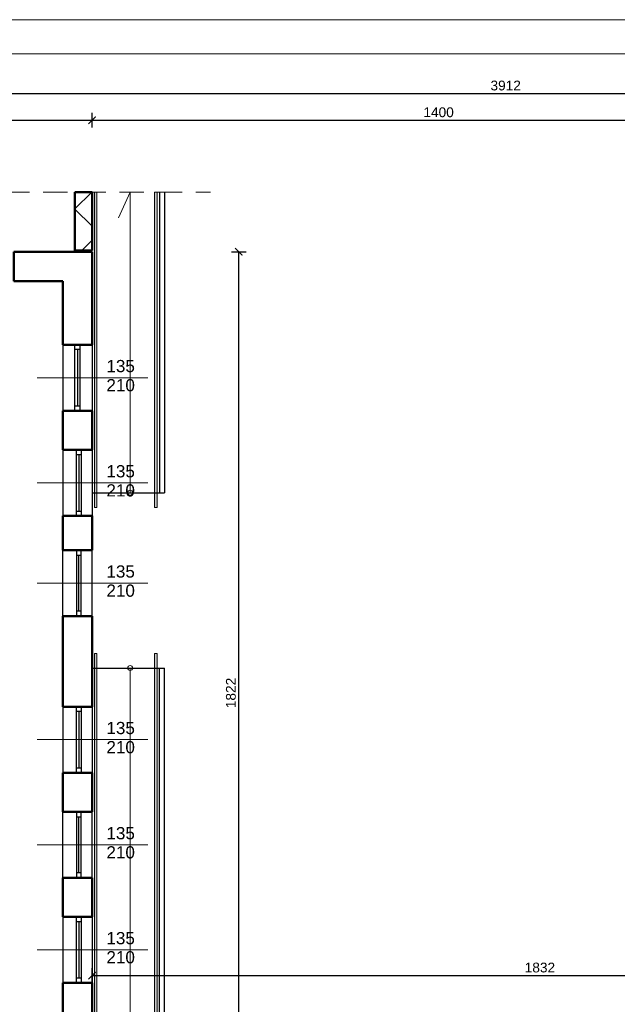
# Model space of a CAD drawing. Header units: millimetres. Extents: x -29624 to 9939, y -6894 to 6495.
# Tile 73 of 243: x -14863 to -13641, y 4314 to 6327. Entities that reach past the tile are written whole.
import ezdxf

# ---------------------------------------------------------------- set-up
doc = ezdxf.new("R2010")
doc.units = ezdxf.units.MM
doc.header["$MEASUREMENT"] = 0
doc.linetypes.add('Przerywana długa', pattern=[780, 500, -280])
for name, color, linetype in [('2D - Ogólne', 7, 'Continuous'), ('Drzwi Archicad', 7, 'Continuous'), ('Konstrukcja - Ściany zew', 7, 'Continuous'), ('Okna Archicada', 7, 'Continuous'), ('Opisy - Teksty', 7, 'Continuous')]:
    doc.layers.add(name, color=color, linetype=linetype)
for name, color, linetype, lineweight in [('A_cienkie', 130, 'Continuous', 9), ('A_opisy', 81, 'Continuous', 13), ('A_wymiary', 253, 'Continuous', 9)]:
    doc.layers.add(name, color=color, linetype=linetype, lineweight=lineweight)
doc.styles.get("Standard").update_dxf_attribs({"font": 'arial.ttf'})
doc.styles.add('STYL_AUTOMATYCZNY_1', font='arial.ttf')
doc.dimstyles.new('1do100', dxfattribs={"dimtxt": 20, "dimasz": 15, "dimexe": 15, "dimexo": 0.625, "dimgap": 6, "dimtad": 1, "dimtxsty": 'Standard', "dimblk": 'ARCHTICK', "dimcen": 2.5, "dimadec": 0, "dimazin": 0, "dimtfac": 1, "dimtmove": 0, "dimatfit": 3, "dimldrblk": 'OBLIQUE', "dimfxl": 15, "dimfxlon": 1, "dimarcsym": 0})

# ---------------------------------------------------------------- blocks, each defined once
blk = doc.blocks.new('Prosty otwór drzwiowy_2')
at = {"layer": 'Drzwi Archicad', "color": 7, "linetype": 'Continuous', "lineweight": 50}
for p, q in [((-750, 0), (-750, -600)), ((750, 0), (750, -600))]:
    blk.add_line(p, q, dxfattribs=at)
blk = doc.blocks.new('Prosty otwór drzwiowy_3')
at = {"layer": 'Drzwi Archicad', "color": 7, "linetype": 'Continuous', "lineweight": 50}
for p, q in [((-900, 0), (-900, -600)), ((900, 0), (900, -600))]:
    blk.add_line(p, q, dxfattribs=at)
blk = doc.blocks.new('Ściana_10_1', base_point=(-7572, 24720))
at = {"layer": 'Konstrukcja - Ściany zew', "color": 7, "linetype": 'Continuous', "lineweight": 50}
for p, q in [((-15452, 24720), (-15452, 25320)), ((-13652, 24720), (-13652, 25320)), ((-10072, 24720), (-10072, 25320)), ((-8572, 24720), (-8572, 25320))]:
    blk.add_line(p, q, dxfattribs=at)
at = {"layer": 'Konstrukcja - Ściany zew', "color": 7, "linetype": 'Continuous', "lineweight": 50, "flags": 128}
for points in [[(-15452, 25320), (-17472, 25320)], [(-10072, 25320), (-13652, 25320)], [(-7572, 25320), (-8572, 25320)], [(-17472, 24720), (-15452, 24720)], [(-13652, 24720), (-11552, 24720)], [(-11072, 24720), (-10072, 24720)], [(-8572, 24720), (-7572, 24720)]]:
    blk.add_lwpolyline(points, dxfattribs=at)
at = {"layer": 'Drzwi Archicad', "color": 21, "linetype": 'Continuous', "lineweight": 13, "true_color": 0xff9955, "zscale": 1000, "rotation": 180}
for name, p in [('Prosty otwór drzwiowy_3', (-14552, 24720)), ('Prosty otwór drzwiowy_2', (-9322, 24720))]:
    blk.add_blockref(name, p, dxfattribs=at)
blk = doc.blocks.new('Ściana_75_1', base_point=(-7322, 26540))
at = {"layer": 'Konstrukcja - Ściany zew', "color": 7, "linetype": 'Continuous', "lineweight": 50, "flags": 128}
for points in [[(-7322, 26540), (-7322, 25343)], [(-6972, 26540), (-7322, 26540)], [(-6972, 25343), (-6972, 26540)], [(-7322, 25343), (-6972, 25343)]]:
    blk.add_lwpolyline(points, dxfattribs=at)
blk = doc.blocks.new('_ArchTick')
at = {"color": 0, "linetype": 'ByBlock', "const_width": 0.15}
blk.add_lwpolyline([(-0.5, -0.5), (0.5, 0.5)], dxfattribs=at)
blk = doc.blocks.new('*D708')
at = {"layer": 'A_wymiary', "color": 0, "lineweight": -2, "transparency": 16777216}
for p, q in [((-15825.1, 6160.8), (-15825.1, 6190.8)), ((-11913.1, 6160.8), (-11913.1, 6190.8)), ((-15825.1, 6175.8), (-11913.1, 6175.8))]:
    blk.add_line(p, q, dxfattribs=at)
at = {"layer": 'Defpoints', "color": 0, "transparency": 16777216}
for p in [(-11913.1, 6175.8), (-15825.1, 5852.3), (-11913.1, 5597.3)]:
    blk.add_point(p, dxfattribs=at)
at = {"layer": 'A_wymiary', "color": 0, "lineweight": -2, "transparency": 16777216, "xscale": 15, "yscale": 15, "zscale": 15, "rotation": 180}
blk.add_blockref('_ArchTick', (-15825.1, 6175.8), dxfattribs=at)
at = {"layer": 'A_wymiary', "color": 0, "lineweight": -2, "transparency": 16777216, "xscale": 15, "yscale": 15, "zscale": 15}
blk.add_blockref('_ArchTick', (-11913.1, 6175.8), dxfattribs=at)
at = {"layer": 'A_wymiary', "color": 0, "transparency": 16777216, "insert": (-13869.1, 6192.1), "char_height": 20, "attachment_point": 5}
blk.add_mtext('3912', dxfattribs=at)
blk = doc.blocks.new('_Oblique')
at = {"color": 0, "linetype": 'ByBlock', "lineweight": -2}
blk.add_line((-0.5, -0.5), (0.5, 0.5), dxfattribs=at)
blk = doc.blocks.new('*D731')
at = {"layer": 'A_wymiary', "color": 0, "lineweight": -2, "transparency": 16777216}
for p, q in [((-14429.9, 5852.3), (-14399.9, 5852.3)), ((-14414.9, 4030.3), (-14414.9, 5852.3)), ((-14429.9, 4030.3), (-14399.9, 4030.3))]:
    blk.add_line(p, q, dxfattribs=at)
at = {"layer": 'Defpoints', "color": 0, "transparency": 16777216}
for p in [(-14715.1, 5852.3), (-14414.9, 5852.3), (-14715.1, 4030.3)]:
    blk.add_point(p, dxfattribs=at)
at = {"layer": 'A_wymiary', "color": 0, "lineweight": -2, "transparency": 16777216, "xscale": 15, "yscale": 15, "zscale": 15}
for p, rotation in [((-14414.9, 5852.3), 90), ((-14414.9, 4030.3), 270)]:
    blk.add_blockref('_ArchTick', p, dxfattribs=dict(at, rotation=rotation))
at = {"layer": 'A_wymiary', "color": 0, "transparency": 16777216, "insert": (-14431.1, 4950.3), "char_height": 20, "attachment_point": 5, "rotation": 90}
blk.add_mtext('1822', dxfattribs=at)
blk = doc.blocks.new('*D1113')
at = {"layer": 'A_wymiary', "color": 0, "lineweight": -2, "transparency": 16777216}
for p, q in [((-14715.1, 4358.4), (-14715.1, 4387.7)), ((-14715.1, 4372.7), (-12883.1, 4372.7)), ((-12883.1, 4357.7), (-12883.1, 4387.7))]:
    blk.add_line(p, q, dxfattribs=at)
at = {"layer": 'Defpoints', "color": 0, "transparency": 16777216}
for p in [(-12883.1, 4372.7), (-14715.1, 4357.7), (-12883.1, 4324.3)]:
    blk.add_point(p, dxfattribs=at)
at = {"layer": 'A_wymiary', "color": 0, "lineweight": -2, "transparency": 16777216, "xscale": 15, "yscale": 15, "zscale": 15, "rotation": 180}
blk.add_blockref('_ArchTick', (-14715.1, 4372.7), dxfattribs=at)
at = {"layer": 'A_wymiary', "color": 0, "lineweight": -2, "transparency": 16777216, "xscale": 15, "yscale": 15, "zscale": 15}
blk.add_blockref('_ArchTick', (-12883.1, 4372.7), dxfattribs=at)
at = {"layer": 'A_wymiary', "color": 0, "transparency": 16777216, "insert": (-13799.1, 4388.9), "char_height": 20, "attachment_point": 5}
blk.add_mtext('1832', dxfattribs=at)
blk = doc.blocks.new('Wypełnienie_144_1', base_point=(0, 0))
at = {"layer": '2D - Ogólne', "linetype": 'Continuous', "lineweight": 0, "true_color": 0x000000}
h = blk.add_hatch(dxfattribs=at)
h.set_pattern_fill('BLOCZKI_BETONOWE_0001', color=18, style=0, pattern_type=2)
h.set_pattern_definition([(45, (0, 0), (-494.975, 494.975), []), (135, (0, 0), (494.975, 494.975), [])])
h.paths.add_polyline_path([(-7322, 25343), (-6972, 25343), (-6972, 26540), (-7322, 26540)])
at = {"layer": '2D - Ogólne', "color": 7, "linetype": 'Continuous', "lineweight": 25, "flags": 128}
blk.add_lwpolyline([(-7322, 25343), (-7322, 26540), (-6972, 26540), (-6972, 25343)], close=True, dxfattribs=at)
blk = doc.blocks.new('*D1182')
at = {"layer": 'A_wymiary', "color": 0, "lineweight": -2, "transparency": 16777216}
for p, q in [((-15825.1, 6106.2), (-15825.1, 6136.2)), ((-15825.1, 6121.2), (-14715.1, 6121.2)), ((-14715.1, 6106.2), (-14715.1, 6136.2))]:
    blk.add_line(p, q, dxfattribs=at)
at = {"layer": 'Defpoints', "color": 0, "transparency": 16777216}
for p in [(-14715.1, 6121.2), (-15825.1, 5852.3), (-14715.1, 5852.3)]:
    blk.add_point(p, dxfattribs=at)
at = {"layer": 'A_wymiary', "color": 0, "lineweight": -2, "transparency": 16777216, "xscale": 15, "yscale": 15, "zscale": 15, "rotation": 180}
blk.add_blockref('_ArchTick', (-15825.1, 6121.2), dxfattribs=at)
at = {"layer": 'A_wymiary', "color": 0, "lineweight": -2, "transparency": 16777216, "xscale": 15, "yscale": 15, "zscale": 15}
blk.add_blockref('_ArchTick', (-14715.1, 6121.2), dxfattribs=at)
at = {"layer": 'A_wymiary', "color": 0, "transparency": 16777216, "insert": (-15270.1, 6137.4), "char_height": 20, "attachment_point": 5}
blk.add_mtext('1110', dxfattribs=at)
blk = doc.blocks.new('*D1183')
at = {"layer": 'A_wymiary', "color": 0, "lineweight": -2, "transparency": 16777216}
for p, q in [((-14715.1, 6106.2), (-14715.1, 6136.2)), ((-14715.1, 6121.2), (-13315.1, 6121.2)), ((-13315.1, 6106.2), (-13315.1, 6136.2))]:
    blk.add_line(p, q, dxfattribs=at)
at = {"layer": 'Defpoints', "color": 0, "transparency": 16777216}
for p in [(-13315.1, 6121.2), (-14715.1, 5852.3), (-13315.1, 5615.3)]:
    blk.add_point(p, dxfattribs=at)
at = {"layer": 'A_wymiary', "color": 0, "lineweight": -2, "transparency": 16777216, "xscale": 15, "yscale": 15, "zscale": 15, "rotation": 180}
blk.add_blockref('_ArchTick', (-14715.1, 6121.2), dxfattribs=at)
at = {"layer": 'A_wymiary', "color": 0, "lineweight": -2, "transparency": 16777216, "xscale": 15, "yscale": 15, "zscale": 15}
blk.add_blockref('_ArchTick', (-13315.1, 6121.2), dxfattribs=at)
at = {"layer": 'A_wymiary', "color": 0, "transparency": 16777216, "insert": (-14006.3, 6137.4), "char_height": 20, "attachment_point": 5}
blk.add_mtext('1400', dxfattribs=at)

msp = doc.modelspace()

# ---------------------------------------------------------------- hatches: boundary and pattern name
at = {"layer": 'A_cienkie', "true_color": 0xffffff}
h = msp.add_hatch(color=7, dxfattribs=at)
h.dxf.hatch_style = 1
h.paths.add_polyline_path([(-14705.063, 5974.358), (-14705.063, 5329.823), (-14710.063, 5329.823), (-14710.063, 5974.358)])
h = msp.add_hatch(color=7, dxfattribs=at)
h.dxf.hatch_style = 1
h.paths.add_polyline_path([(-14587.063, 5974.358), (-14587.063, 5329.823), (-14582.063, 5329.823), (-14582.063, 5974.358)])
h = msp.add_hatch(color=7, dxfattribs=at)
h.dxf.hatch_style = 1
h.paths.add_polyline_path([(-14705.063, 4201.323), (-14705.063, 5031.323), (-14710.063, 5031.323), (-14710.063, 4201.323)])
h = msp.add_hatch(color=7, dxfattribs=at)
h.dxf.hatch_style = 1
h.paths.add_polyline_path([(-14587.063, 4201.323), (-14587.063, 5031.323), (-14582.063, 5031.323), (-14582.063, 4201.323)])

# ---------------------------------------------------------------- linework, layer by layer
at = {"layer": '2D - Ogólne', "color": 7, "linetype": 'Przerywana długa', "lineweight": 15, "ltscale": 0.1}
msp.add_line((-15985.046, 5974.358), (-14472.924, 5974.358), dxfattribs=at)
at = {"layer": '2D - Ogólne', "color": 7, "linetype": 'Continuous', "lineweight": 25}
for p, q in [((-14577.063, 5974.358), (-14577.063, 5359.823)), ((-14567.063, 5974.358), (-14567.063, 5359.823)), ((-14715.063, 5359.823), (-14567.063, 5359.823)), ((-14715.063, 5001.323), (-14567.063, 5001.323)), ((-14577.063, 4201.323), (-14577.063, 5001.323)), ((-14567.063, 4201.323), (-14567.063, 5001.323))]:
    msp.add_line(p, q, dxfattribs=at)
at = {"layer": '2D - Ogólne', "color": 7, "linetype": 'Continuous', "lineweight": 15}
for p, q in [((-14601.017, 5594.9), (-14827.507, 5594.9)), ((-14601.017, 5379.823), (-14827.507, 5379.823)), ((-14601.017, 5174.9), (-14827.507, 5174.9)), ((-14601.017, 4854.9), (-14827.507, 4854.9)), ((-14601.017, 4639.873), (-14827.507, 4639.873)), ((-14601.017, 4425.315), (-14827.507, 4425.315))]:
    msp.add_line(p, q, dxfattribs=at)
at = {"layer": 'A_cienkie'}
for points in [[(-14705.063, 5974.358), (-14705.063, 5329.823), (-14710.063, 5329.823), (-14710.063, 5974.358)], [(-14587.063, 5974.358), (-14587.063, 5329.823), (-14582.063, 5329.823), (-14582.063, 5974.358)], [(-14705.063, 4201.323), (-14705.063, 5031.323), (-14710.063, 5031.323), (-14710.063, 4201.323)], [(-14587.063, 4201.323), (-14587.063, 5031.323), (-14582.063, 5031.323), (-14582.063, 4201.323)]]:
    msp.add_lwpolyline(points, close=True, dxfattribs=at)
at = {"layer": 'A_opisy'}
for points in [[(-16584.738, 6326.793), (-10384.738, 6326.793), (-10384.738, 2126.793), (-16584.738, 2126.793)], [(-16384.738, 6256.793), (-10454.738, 6256.793), (-10454.738, 2196.793), (-16384.738, 2196.793)]]:
    msp.add_lwpolyline(points, close=True, dxfattribs=at)
for points in [[(-14637.063, 5359.823), (-14637.063, 5974.358), (-14661.299, 5921.921)], [(-14637.063, 5001.323), (-14637.063, 4201.323), (-14661.299, 4250.416)]]:
    msp.add_lwpolyline(points, dxfattribs=at)
for centre in [(-14637.063, 5359.823), (-14637.063, 5001.323)]:
    msp.add_circle(centre, 5, dxfattribs=at)
at = {"layer": 'Konstrukcja - Ściany zew', "color": 7, "linetype": 'Continuous', "lineweight": 50}
for p, q in [((-14715.063, 5662.323), (-14715.063, 5852.323)), ((-14775.063, 5662.323), (-14750.063, 5662.323)), ((-14750.063, 5662.323), (-14740.063, 5662.323)), ((-14775.063, 5527.323), (-14750.063, 5527.323)), ((-14750.063, 5527.323), (-14740.063, 5527.323)), ((-14715.063, 5447.323), (-14715.063, 5527.323)), ((-14747.063, 5447.323), (-14775.063, 5447.323)), ((-14737.063, 5447.323), (-14747.063, 5447.323)), ((-14747.063, 5312.323), (-14775.063, 5312.323)), ((-14737.063, 5312.323), (-14747.063, 5312.323)), ((-14715.063, 5242.323), (-14715.063, 5312.323)), ((-14747.063, 5242.323), (-14775.063, 5242.323)), ((-14737.063, 5242.323), (-14747.063, 5242.323)), ((-14747.063, 5107.323), (-14775.063, 5107.323)), ((-14737.063, 5107.323), (-14747.063, 5107.323)), ((-14715.063, 4922.323), (-14715.063, 5107.323)), ((-14715.063, 4922.323), (-14775.063, 4922.323)), ((-14737.063, 4922.323), (-14747.063, 4922.323)), ((-14747.063, 4787.323), (-14775.063, 4787.323)), ((-14737.063, 4787.323), (-14747.063, 4787.323)), ((-14715.063, 4707.297), (-14715.063, 4787.323)), ((-14747.063, 4707.297), (-14775.063, 4707.297)), ((-14737.063, 4707.297), (-14747.063, 4707.297)), ((-14747.063, 4572.297), (-14775.063, 4572.297)), ((-14737.063, 4572.297), (-14747.063, 4572.297)), ((-14715.063, 4492.739), (-14715.063, 4572.297)), ((-14715.063, 4492.739), (-14775.063, 4492.739)), ((-14737.063, 4492.739), (-14747.063, 4492.739)), ((-14747.063, 4357.739), (-14775.063, 4357.739)), ((-14737.063, 4357.739), (-14747.063, 4357.739)), ((-14715.063, 4201.323), (-14715.063, 4357.739))]:
    msp.add_line(p, q, dxfattribs=at)
at = {"layer": 'Konstrukcja - Ściany zew', "color": 7, "linetype": 'Continuous', "lineweight": 50, "flags": 128}
for points in [[(-14715.063, 5852.323), (-14775.063, 5852.323)], [(-14775.063, 5792.323), (-14775.063, 5662.323)], [(-14775.063, 5527.323), (-14775.063, 5447.323)], [(-14775.063, 5312.323), (-14775.063, 5242.323)], [(-14775.063, 5107.323), (-14775.063, 4922.323)], [(-14775.063, 4787.323), (-14775.063, 4707.297)], [(-14775.063, 4572.297), (-14775.063, 4492.739)], [(-14775.063, 4357.739), (-14775.063, 4201.323)]]:
    msp.add_lwpolyline(points, dxfattribs=at)
at = {"layer": 'Okna Archicada', "color": 7, "linetype": 'Continuous', "lineweight": 25}
for p, q in [((-14775.063, 5662.323), (-14775.063, 5527.323)), ((-14750.063, 5652.323), (-14750.063, 5662.323)), ((-14740.063, 5662.323), (-14740.063, 5652.323)), ((-14715.063, 5662.323), (-14715.063, 5527.323)), ((-14740.063, 5652.323), (-14750.063, 5652.323)), ((-14750.063, 5537.323), (-14750.063, 5652.323)), ((-14745.063, 5652.323), (-14745.063, 5537.323)), ((-14740.063, 5652.323), (-14740.063, 5537.323)), ((-14750.063, 5527.323), (-14750.063, 5537.323)), ((-14750.063, 5537.323), (-14740.063, 5537.323)), ((-14740.063, 5537.323), (-14740.063, 5527.323)), ((-14775.063, 5447.323), (-14775.063, 5312.323)), ((-14747.063, 5437.323), (-14747.063, 5447.323)), ((-14737.063, 5437.323), (-14747.063, 5437.323)), ((-14747.063, 5322.323), (-14747.063, 5437.323)), ((-14742.063, 5437.323), (-14742.063, 5322.323)), ((-14737.063, 5447.323), (-14737.063, 5437.323)), ((-14737.063, 5437.323), (-14737.063, 5322.323)), ((-14715.063, 5447.323), (-14715.063, 5312.323)), ((-14747.063, 5312.323), (-14747.063, 5322.323)), ((-14747.063, 5322.323), (-14737.063, 5322.323)), ((-14737.063, 5322.323), (-14737.063, 5312.323)), ((-14775.063, 5107.323), (-14775.063, 5242.323)), ((-14747.063, 5242.323), (-14747.063, 5232.323)), ((-14737.063, 5232.323), (-14737.063, 5242.323)), ((-14715.063, 5107.323), (-14715.063, 5242.323)), ((-14747.063, 5232.323), (-14737.063, 5232.323)), ((-14747.063, 5232.323), (-14747.063, 5117.323)), ((-14742.063, 5117.323), (-14742.063, 5232.323)), ((-14737.063, 5117.323), (-14737.063, 5232.323)), ((-14737.063, 5117.323), (-14747.063, 5117.323)), ((-14747.063, 5117.323), (-14747.063, 5107.323)), ((-14737.063, 5107.323), (-14737.063, 5117.323)), ((-14775.063, 4922.323), (-14775.063, 4787.323)), ((-14747.063, 4912.323), (-14747.063, 4922.323)), ((-14737.063, 4912.323), (-14747.063, 4912.323)), ((-14747.063, 4797.323), (-14747.063, 4912.323)), ((-14742.063, 4912.323), (-14742.063, 4797.323)), ((-14737.063, 4922.323), (-14737.063, 4912.323)), ((-14737.063, 4912.323), (-14737.063, 4797.323)), ((-14715.063, 4922.323), (-14715.063, 4787.323)), ((-14747.063, 4787.323), (-14747.063, 4797.323)), ((-14747.063, 4797.323), (-14737.063, 4797.323)), ((-14737.063, 4797.323), (-14737.063, 4787.323)), ((-14775.063, 4572.297), (-14775.063, 4707.297)), ((-14747.063, 4707.297), (-14747.063, 4697.297)), ((-14747.063, 4697.297), (-14737.063, 4697.297)), ((-14747.063, 4697.297), (-14747.063, 4582.297)), ((-14742.063, 4582.297), (-14742.063, 4697.297)), ((-14737.063, 4697.297), (-14737.063, 4707.297)), ((-14737.063, 4582.297), (-14737.063, 4697.297)), ((-14715.063, 4572.297), (-14715.063, 4707.297)), ((-14737.063, 4582.297), (-14747.063, 4582.297)), ((-14747.063, 4582.297), (-14747.063, 4572.297)), ((-14737.063, 4572.297), (-14737.063, 4582.297)), ((-14775.063, 4492.739), (-14775.063, 4357.739)), ((-14747.063, 4482.739), (-14747.063, 4492.739)), ((-14737.063, 4492.739), (-14737.063, 4482.739)), ((-14715.063, 4492.739), (-14715.063, 4357.739)), ((-14737.063, 4482.739), (-14747.063, 4482.739)), ((-14747.063, 4367.739), (-14747.063, 4482.739)), ((-14742.063, 4482.739), (-14742.063, 4367.739)), ((-14737.063, 4482.739), (-14737.063, 4367.739)), ((-14747.063, 4357.739), (-14747.063, 4367.739)), ((-14747.063, 4367.739), (-14737.063, 4367.739)), ((-14737.063, 4367.739), (-14737.063, 4357.739))]:
    msp.add_line(p, q, dxfattribs=at)
at = {"layer": 'Okna Archicada', "color": 7, "linetype": 'Continuous', "lineweight": 50}
for p, q in [((-14775.063, 5662.323), (-14715.063, 5662.323)), ((-14750.063, 5662.323), (-14740.063, 5662.323)), ((-14750.063, 5662.323), (-14740.063, 5662.323)), ((-14775.063, 5527.323), (-14715.063, 5527.323)), ((-14750.063, 5527.323), (-14740.063, 5527.323)), ((-14750.063, 5527.323), (-14740.063, 5527.323)), ((-14715.063, 5447.323), (-14775.063, 5447.323)), ((-14737.063, 5447.323), (-14747.063, 5447.323)), ((-14737.063, 5447.323), (-14747.063, 5447.323)), ((-14715.063, 5312.323), (-14775.063, 5312.323)), ((-14737.063, 5312.323), (-14747.063, 5312.323)), ((-14737.063, 5312.323), (-14747.063, 5312.323)), ((-14715.063, 5242.323), (-14775.063, 5242.323)), ((-14737.063, 5242.323), (-14747.063, 5242.323)), ((-14737.063, 5242.323), (-14747.063, 5242.323)), ((-14715.063, 5107.323), (-14775.063, 5107.323)), ((-14737.063, 5107.323), (-14747.063, 5107.323)), ((-14737.063, 5107.323), (-14747.063, 5107.323)), ((-14715.063, 4922.323), (-14775.063, 4922.323)), ((-14737.063, 4922.323), (-14747.063, 4922.323)), ((-14737.063, 4922.323), (-14747.063, 4922.323)), ((-14715.063, 4787.323), (-14775.063, 4787.323)), ((-14737.063, 4787.323), (-14747.063, 4787.323)), ((-14737.063, 4787.323), (-14747.063, 4787.323)), ((-14715.063, 4707.297), (-14775.063, 4707.297)), ((-14737.063, 4707.297), (-14747.063, 4707.297)), ((-14737.063, 4707.297), (-14747.063, 4707.297)), ((-14715.063, 4572.297), (-14775.063, 4572.297)), ((-14737.063, 4572.297), (-14747.063, 4572.297)), ((-14737.063, 4572.297), (-14747.063, 4572.297)), ((-14715.063, 4492.739), (-14775.063, 4492.739)), ((-14737.063, 4492.739), (-14747.063, 4492.739)), ((-14737.063, 4492.739), (-14747.063, 4492.739)), ((-14715.063, 4357.739), (-14775.063, 4357.739)), ((-14737.063, 4357.739), (-14747.063, 4357.739)), ((-14737.063, 4357.739), (-14747.063, 4357.739))]:
    msp.add_line(p, q, dxfattribs=at)

# ---------------------------------------------------------------- block references
at = {"layer": '2D - Ogólne', "color": 7, "linetype": 'Continuous', "lineweight": 15, "xscale": 0.1, "yscale": 0.1, "zscale": 0.1}
msp.add_blockref('Wypełnienie_144_1', (-14017.837, 3320.323), dxfattribs=at)
at = {"layer": 'Konstrukcja - Ściany zew', "color": 7, "lineweight": 50, "xscale": 0.1, "yscale": 0.1, "zscale": 0.1}
for name, p in [('Ściana_75_1', (-14750.063, 5974.358)), ('Ściana_10_1', (-14775.063, 5792.323))]:
    msp.add_blockref(name, p, dxfattribs=at)

# ---------------------------------------------------------------- texts
at = {"layer": 'A_opisy', "char_height": 18, "attachment_point": 1}
for s, insert in [('\\pi87.437;ŚWIETLICA', (-15615.089, 5575.023)), ('\\pi87.431;KORYTARZ', (-15615.089, 5004.521))]:
    msp.add_mtext_dynamic_manual_height_columns(s, width=309.30964, gutter_width=12.5, heights=[64.094], dxfattribs=dict(at, insert=insert))
at = {"layer": 'Opisy - Teksty', "color": 7, "linetype": 'Continuous', "lineweight": 15, "char_height": 25, "attachment_point": 2, "line_spacing_factor": 0.938208, "style": 'STYL_AUTOMATYCZNY_1'}
for insert in [(-14656.633, 5631.184), (-14656.633, 5416.107), (-14656.633, 5211.184), (-14656.633, 4891.184), (-14656.633, 4676.157), (-14656.633, 4461.599)]:
    msp.add_mtext('\\A1;135\\P210', dxfattribs=dict(at, insert=insert))

# ---------------------------------------------------------------- dimensions: what is measured, and where the dimension line sits
at = {"layer": 'A_wymiary'}
for base, p1, p2, picture, middle in [((-11913.063, 6175.845), (-15825.063, 5852.323), (-11913.063, 5597.323), '*D708', (-13869.074, 6175.845)), ((-14715.063, 6121.171), (-15825.063, 5852.323), (-14715.063, 5852.323), '*D1182', (-15270.074, 6121.171)), ((-13315.063, 6121.171), (-14715.063, 5852.323), (-13315.063, 5615.323), '*D1183', (-14006.298, 6121.171))]:
    dim = msp.add_linear_dim(base=base, p1=p1, p2=p2, dimstyle='1do100', dxfattribs=at)
    dim.commit()
    dim.dimension.update_dxf_attribs({"geometry": picture, "text_midpoint": middle, "dimtype": 160})
dim = msp.add_linear_dim(base=(-14414.891, 5852.323), p1=(-14715.063, 4030.323), p2=(-14715.063, 5852.323), angle=90, dimstyle='1do100', dxfattribs=at)
dim.commit()
dim.dimension.update_dxf_attribs({"geometry": '*D731', "text_midpoint": (-14414.891, 4950.313), "dimtype": 160})
dim = msp.add_linear_dim(base=(-12883.063, 4372.727), p1=(-14715.063, 4357.739), p2=(-12883.063, 4324.323), dimstyle='1do100', dxfattribs=at)
dim.commit()
dim.dimension.update_dxf_attribs({"geometry": '*D1113', "text_midpoint": (-13799.063, 4388.946)})

doc.saveas('drawing.dxf')
